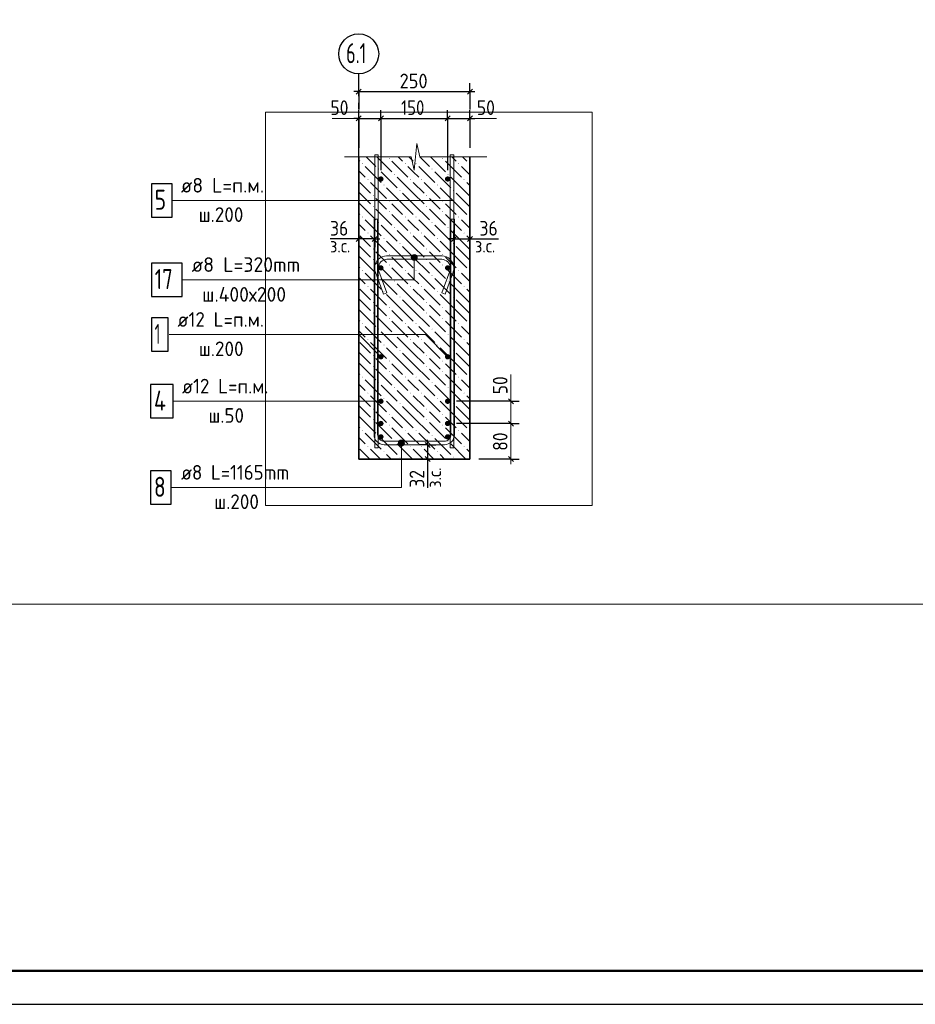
# Model space of a CAD drawing. Header units: millimetres. Extents: x 0 to 59400, y 0 to 42000.
# Tile 8 of 28: x 21737 to 35161, y 0 to 14765. Entities that reach past the tile are written whole.
import ezdxf

# ---------------------------------------------------------------- set-up
doc = ezdxf.new("R2010")
doc.units = ezdxf.units.MM
doc.linetypes.add('______5', pattern=[1100, 800, -100, 100, -100])
for name, color, linetype, lineweight in [('Standard', 7, 'Continuous', 25), ('ЖБ Стена верхний уровень', 7, 'Continuous', 35), ('Позиционная метка линия выноска', 7, 'Continuous', 13), ('Примечания', 7, 'Continuous', 13), ('Стена обрамление Г-обр.', 7, 'Continuous', 35), ('Стена обрамление П-обр.', 7, 'Continuous', 35), ('Стена фоновая арматура У1', 7, 'Continuous', 18), ('Стена фоновая арматура Х1', 7, 'Continuous', 35), ('Стена фоновая затяжка С-обр.', 52, 'Continuous', 25)]:
    doc.layers.add(name, color=color, linetype=linetype, lineweight=lineweight)
doc.layers.add('Оси', color=7, linetype='______5')
doc.layers.add('Размерная выноска', color=7, linetype='Continuous')
doc.styles.add('ISOCPEUR', font='txt')

msp = doc.modelspace()

# ---------------------------------------------------------------- hatches: boundary and pattern name
at = {"layer": 'ЖБ Стена верхний уровень', "linetype": 'Continuous', "lineweight": 18, "transparency": 33554687}
for points in [[(26871, 12606), (26877, 12612), (26884, 12606), (26877, 12599)], [(27271, 12686), (27277, 12692), (27284, 12686), (27277, 12679)], [(27511, 12606), (27517, 12612), (27524, 12606), (27517, 12599)], [(27671, 12606), (27677, 12612), (27684, 12606), (27677, 12599)], [(28071, 12686), (28077, 12692), (28084, 12686), (28077, 12679)], [(28311, 12606), (28317, 12612), (28324, 12606), (28317, 12599)], [(28471, 12606), (28477, 12612), (28484, 12606), (28477, 12599)], [(27111, 12526), (27117, 12532), (27124, 12526), (27117, 12519)], [(27351, 12446), (27357, 12452), (27364, 12446), (27357, 12439)], [(27911, 12526), (27917, 12532), (27924, 12526), (27917, 12519)], [(28151, 12446), (28157, 12452), (28164, 12446), (28157, 12439)], [(26951, 12366), (26957, 12372), (26964, 12366), (26957, 12359)], [(27191, 12286), (27197, 12292), (27204, 12286), (27197, 12279)], [(27591, 12366), (27597, 12372), (27604, 12366), (27597, 12359)], [(27751, 12366), (27757, 12372), (27764, 12366), (27757, 12359)], [(27991, 12286), (27997, 12292), (28004, 12286), (27997, 12279)], [(28391, 12366), (28397, 12372), (28404, 12366), (28397, 12359)], [(27031, 12126), (27037, 12132), (27044, 12126), (27037, 12119)], [(27431, 12206), (27437, 12212), (27444, 12206), (27437, 12199)], [(27831, 12126), (27837, 12132), (27844, 12126), (27837, 12119)], [(28231, 12206), (28237, 12212), (28244, 12206), (28237, 12199)], [(27031, 11966), (27037, 11972), (27044, 11966), (27037, 11959)], [(27271, 12046), (27277, 12052), (27284, 12046), (27277, 12039)], [(27831, 11966), (27837, 11972), (27844, 11966), (27837, 11959)], [(28071, 12046), (28077, 12052), (28084, 12046), (28077, 12039)], [(27271, 11886), (27277, 11892), (27284, 11886), (27277, 11879)], [(28071, 11886), (28077, 11892), (28084, 11886), (28077, 11879)], [(26871, 11806), (26877, 11812), (26884, 11806), (26877, 11799)], [(27111, 11726), (27117, 11732), (27124, 11726), (27117, 11719)], [(27511, 11806), (27517, 11812), (27524, 11806), (27517, 11799)], [(27671, 11806), (27677, 11812), (27684, 11806), (27677, 11799)], [(27911, 11726), (27917, 11732), (27924, 11726), (27917, 11719)], [(28311, 11806), (28317, 11812), (28324, 11806), (28317, 11799)], [(28471, 11806), (28477, 11812), (28484, 11806), (28477, 11799)], [(26951, 11566), (26957, 11572), (26964, 11566), (26957, 11559)], [(27351, 11646), (27357, 11652), (27364, 11646), (27357, 11639)], [(27591, 11566), (27597, 11572), (27604, 11566), (27597, 11559)], [(27751, 11566), (27757, 11572), (27764, 11566), (27757, 11559)], [(28151, 11646), (28157, 11652), (28164, 11646), (28157, 11639)], [(28391, 11566), (28397, 11572), (28404, 11566), (28397, 11559)], [(27191, 11486), (27197, 11492), (27204, 11486), (27197, 11479)], [(27431, 11406), (27437, 11412), (27444, 11406), (27437, 11399)], [(27991, 11486), (27997, 11492), (28004, 11486), (27997, 11479)], [(28231, 11406), (28237, 11412), (28244, 11406), (28237, 11399)], [(27031, 11326), (27037, 11332), (27044, 11326), (27037, 11319)], [(27271, 11246), (27277, 11252), (27284, 11246), (27277, 11239)], [(27831, 11326), (27837, 11332), (27844, 11326), (27837, 11319)], [(28071, 11246), (28077, 11252), (28084, 11246), (28077, 11239)], [(27031, 11166), (27037, 11172), (27044, 11166), (27037, 11159)], [(27271, 11086), (27277, 11092), (27284, 11086), (27277, 11079)], [(27831, 11166), (27837, 11172), (27844, 11166), (27837, 11159)], [(28071, 11086), (28077, 11092), (28084, 11086), (28077, 11079)], [(26871, 11006), (26877, 11012), (26884, 11006), (26877, 10999)], [(27111, 10926), (27117, 10932), (27124, 10926), (27117, 10919)], [(27511, 11006), (27517, 11012), (27524, 11006), (27517, 10999)], [(27671, 11006), (27677, 11012), (27684, 11006), (27677, 10999)], [(27911, 10926), (27917, 10932), (27924, 10926), (27917, 10919)], [(28311, 11006), (28317, 11012), (28324, 11006), (28317, 10999)], [(28471, 11006), (28477, 11012), (28484, 11006), (28477, 10999)], [(27351, 10846), (27357, 10852), (27364, 10846), (27357, 10839)], [(28151, 10846), (28157, 10852), (28164, 10846), (28157, 10839)], [(26951, 10766), (26957, 10772), (26964, 10766), (26957, 10759)], [(27191, 10686), (27197, 10692), (27204, 10686), (27197, 10679)], [(27591, 10766), (27597, 10772), (27604, 10766), (27597, 10759)], [(27751, 10766), (27757, 10772), (27764, 10766), (27757, 10759)], [(27991, 10686), (27997, 10692), (28004, 10686), (27997, 10679)], [(28391, 10766), (28397, 10772), (28404, 10766), (28397, 10759)], [(27031, 10526), (27037, 10532), (27044, 10526), (27037, 10519)], [(27431, 10606), (27437, 10612), (27444, 10606), (27437, 10599)], [(27831, 10526), (27837, 10532), (27844, 10526), (27837, 10519)], [(28231, 10606), (28237, 10612), (28244, 10606), (28237, 10599)], [(27031, 10366), (27037, 10372), (27044, 10366), (27037, 10359)], [(27271, 10446), (27277, 10452), (27284, 10446), (27277, 10439)], [(27831, 10366), (27837, 10372), (27844, 10366), (27837, 10359)], [(28071, 10446), (28077, 10452), (28084, 10446), (28077, 10439)], [(26871, 10206), (26877, 10212), (26884, 10206), (26877, 10199)], [(27271, 10286), (27277, 10292), (27284, 10286), (27277, 10279)], [(27511, 10206), (27517, 10212), (27524, 10206), (27517, 10199)], [(27671, 10206), (27677, 10212), (27684, 10206), (27677, 10199)], [(28071, 10286), (28077, 10292), (28084, 10286), (28077, 10279)], [(28311, 10206), (28317, 10212), (28324, 10206), (28317, 10199)], [(28471, 10206), (28477, 10212), (28484, 10206), (28477, 10199)], [(27111, 10126), (27117, 10132), (27124, 10126), (27117, 10119)], [(27351, 10046), (27357, 10052), (27364, 10046), (27357, 10039)], [(27911, 10126), (27917, 10132), (27924, 10126), (27917, 10119)], [(28151, 10046), (28157, 10052), (28164, 10046), (28157, 10039)], [(26951, 9966), (26957, 9972), (26964, 9966), (26957, 9959)], [(27591, 9966), (27597, 9972), (27604, 9966), (27597, 9959)], [(27751, 9966), (27757, 9972), (27764, 9966), (27757, 9959)], [(28391, 9966), (28397, 9972), (28404, 9966), (28397, 9959)], [(27191, 9886), (27197, 9892), (27204, 9886), (27197, 9879)], [(27431, 9806), (27437, 9812), (27444, 9806), (27437, 9799)], [(27991, 9886), (27997, 9892), (28004, 9886), (27997, 9879)], [(28231, 9806), (28237, 9812), (28244, 9806), (28237, 9799)], [(27031, 9726), (27037, 9732), (27044, 9726), (27037, 9719)], [(27271, 9646), (27277, 9652), (27284, 9646), (27277, 9639)], [(27831, 9726), (27837, 9732), (27844, 9726), (27837, 9719)], [(28071, 9646), (28077, 9652), (28084, 9646), (28077, 9639)], [(27031, 9566), (27037, 9572), (27044, 9566), (27037, 9559)], [(27271, 9486), (27277, 9492), (27284, 9486), (27277, 9479)], [(27831, 9566), (27837, 9572), (27844, 9566), (27837, 9559)], [(28071, 9486), (28077, 9492), (28084, 9486), (28077, 9479)], [(26871, 9406), (26877, 9412), (26884, 9406), (26877, 9399)], [(27111, 9326), (27117, 9332), (27124, 9326), (27117, 9319)], [(27511, 9406), (27517, 9412), (27524, 9406), (27517, 9399)], [(27671, 9406), (27677, 9412), (27684, 9406), (27677, 9399)], [(27911, 9326), (27917, 9332), (27924, 9326), (27917, 9319)], [(28311, 9406), (28317, 9412), (28324, 9406), (28317, 9399)], [(28471, 9406), (28477, 9412), (28484, 9406), (28477, 9399)], [(26951, 9166), (26957, 9172), (26964, 9166), (26957, 9159)], [(27351, 9246), (27357, 9252), (27364, 9246), (27357, 9239)], [(27591, 9166), (27597, 9172), (27604, 9166), (27597, 9159)], [(27751, 9166), (27757, 9172), (27764, 9166), (27757, 9159)], [(28151, 9246), (28157, 9252), (28164, 9246), (28157, 9239)], [(28391, 9166), (28397, 9172), (28404, 9166), (28397, 9159)], [(27191, 9086), (27197, 9092), (27204, 9086), (27197, 9079)], [(27431, 9006), (27437, 9012), (27444, 9006), (27437, 8999)], [(27991, 9086), (27997, 9092), (28004, 9086), (27997, 9079)], [(28231, 9006), (28237, 9012), (28244, 9006), (28237, 8999)], [(27031, 8926), (27037, 8932), (27044, 8926), (27037, 8919)], [(27831, 8926), (27837, 8932), (27844, 8926), (27837, 8919)], [(27031, 8766), (27037, 8772), (27044, 8766), (27037, 8759)], [(27271, 8846), (27277, 8852), (27284, 8846), (27277, 8839)], [(27831, 8766), (27837, 8772), (27844, 8766), (27837, 8759)], [(28071, 8846), (28077, 8852), (28084, 8846), (28077, 8839)], [(26871, 8606), (26877, 8612), (26884, 8606), (26877, 8599)], [(27271, 8686), (27277, 8692), (27284, 8686), (27277, 8679)], [(27511, 8606), (27517, 8612), (27524, 8606), (27517, 8599)], [(27671, 8606), (27677, 8612), (27684, 8606), (27677, 8599)], [(28071, 8686), (28077, 8692), (28084, 8686), (28077, 8679)], [(28311, 8606), (28317, 8612), (28324, 8606), (28317, 8599)], [(28471, 8606), (28477, 8612), (28484, 8606), (28477, 8599)], [(27111, 8526), (27117, 8532), (27124, 8526), (27117, 8519)], [(27351, 8446), (27357, 8452), (27364, 8446), (27357, 8439)], [(27911, 8526), (27917, 8532), (27924, 8526), (27917, 8519)], [(28151, 8446), (28157, 8452), (28164, 8446), (28157, 8439)], [(26951, 8366), (26957, 8372), (26964, 8366), (26957, 8359)], [(27191, 8286), (27197, 8292), (27204, 8286), (27197, 8279)], [(27591, 8366), (27597, 8372), (27604, 8366), (27597, 8359)], [(27751, 8366), (27757, 8372), (27764, 8366), (27757, 8359)], [(27991, 8286), (27997, 8292), (28004, 8286), (27997, 8279)], [(28391, 8366), (28397, 8372), (28404, 8366), (28397, 8359)], [(27431, 8206), (27437, 8212), (27444, 8206), (27437, 8199)], [(28231, 8206), (28237, 8212), (28244, 8206), (28237, 8199)]]:
    msp.add_hatch(color=7, dxfattribs=at).paths.add_polyline_path(points, flags=16)
at = {"layer": 'Позиционная метка линия выноска', "linetype": 'Continuous', "lineweight": 13, "transparency": 33554687}
for points in [[(27612, 11221), (27690, 11221), (27674, 11237)], [(27612, 11221), (27674, 11237), (27629, 11237)], [(27629, 11237), (27674, 11237), (27651, 11244)], [(27606, 11199), (27696, 11199), (27690, 11221)], [(27606, 11199), (27690, 11221), (27612, 11221)], [(27612, 11176), (27696, 11199), (27606, 11199)], [(27612, 11176), (27690, 11176), (27696, 11199)], [(27629, 11160), (27690, 11176), (27612, 11176)], [(27629, 11160), (27674, 11160), (27690, 11176)], [(27674, 11160), (27629, 11160), (27651, 11154)], [(27413, 8416), (27503, 8416), (27497, 8439)], [(27413, 8416), (27497, 8439), (27419, 8439)], [(27419, 8394), (27503, 8416), (27413, 8416)], [(27419, 8439), (27497, 8439), (27481, 8455)], [(27419, 8439), (27481, 8455), (27436, 8455)], [(27419, 8394), (27497, 8394), (27503, 8416)], [(27436, 8455), (27481, 8455), (27458, 8461)], [(27436, 8378), (27497, 8394), (27419, 8394)], [(27436, 8378), (27481, 8378), (27497, 8394)], [(27481, 8378), (27436, 8378), (27458, 8371)]]:
    msp.add_hatch(color=7, dxfattribs=at).paths.add_polyline_path(points)
at = {"layer": 'Стена обрамление Г-обр.', "linetype": 'Continuous', "lineweight": 13, "transparency": 33554687}
for points in [[(27191, 9043), (27188, 9058), (27179, 9071), (27166, 9080), (27151, 9083), (27136, 9080), (27123, 9071), (27114, 9058), (27111, 9043), (27114, 9028), (27123, 9015), (27136, 9006), (27151, 9003), (27166, 9006), (27179, 9015), (27188, 9028)], [(28191, 9043), (28188, 9058), (28179, 9071), (28166, 9080), (28151, 9083), (28136, 9080), (28123, 9071), (28114, 9058), (28111, 9043), (28114, 9028), (28123, 9015), (28136, 9006), (28151, 9003), (28166, 9006), (28179, 9015), (28188, 9028)], [(27191, 8710), (27188, 8725), (27179, 8738), (27166, 8747), (27151, 8750), (27136, 8747), (27123, 8738), (27114, 8725), (27111, 8710), (27114, 8695), (27123, 8682), (27136, 8673), (27151, 8670), (27166, 8673), (27179, 8682), (27188, 8695)], [(28191, 8710), (28188, 8725), (28179, 8738), (28166, 8747), (28151, 8750), (28136, 8747), (28123, 8738), (28114, 8725), (28111, 8710), (28114, 8695), (28123, 8682), (28136, 8673), (28151, 8670), (28166, 8673), (28179, 8682), (28188, 8695)]]:
    msp.add_hatch(color=7, dxfattribs=at).paths.add_polyline_path(points)
at = {"layer": 'Стена фоновая арматура Х1', "linetype": 'Continuous', "lineweight": 18, "transparency": 33554687}
for points in [[(27191, 12376), (27188, 12392), (27179, 12405), (27166, 12413), (27151, 12416), (27136, 12413), (27123, 12405), (27114, 12392), (27111, 12376), (27114, 12361), (27123, 12348), (27136, 12340), (27151, 12336), (27166, 12340), (27179, 12348), (27188, 12361)], [(28191, 12376), (28188, 12392), (28179, 12405), (28166, 12413), (28151, 12416), (28136, 12413), (28123, 12405), (28114, 12392), (28111, 12376), (28114, 12361), (28123, 12348), (28136, 12340), (28151, 12336), (28166, 12340), (28179, 12348), (28188, 12361)], [(27191, 11043), (27188, 11058), (27179, 11071), (27166, 11080), (27151, 11083), (27136, 11080), (27123, 11071), (27114, 11058), (27111, 11043), (27114, 11028), (27123, 11015), (27136, 11006), (27151, 11003), (27166, 11006), (27179, 11015), (27188, 11028)], [(28191, 11043), (28188, 11058), (28179, 11071), (28166, 11080), (28151, 11083), (28136, 11080), (28123, 11071), (28114, 11058), (28111, 11043), (28114, 11028), (28123, 11015), (28136, 11006), (28151, 11003), (28166, 11006), (28179, 11015), (28188, 11028)], [(27191, 9710), (27188, 9725), (27179, 9738), (27166, 9747), (27151, 9750), (27136, 9747), (27123, 9738), (27114, 9725), (27111, 9710), (27114, 9695), (27123, 9682), (27136, 9673), (27151, 9670), (27166, 9673), (27179, 9682), (27188, 9695)], [(28191, 9710), (28188, 9725), (28179, 9738), (28166, 9747), (28151, 9750), (28136, 9747), (28123, 9738), (28114, 9725), (28111, 9710), (28114, 9695), (28123, 9682), (28136, 9673), (28151, 9670), (28166, 9673), (28179, 9682), (28188, 9695)], [(27191, 8510), (27188, 8525), (27179, 8538), (27166, 8547), (27151, 8550), (27136, 8547), (27123, 8538), (27114, 8525), (27111, 8510), (27114, 8495), (27123, 8482), (27136, 8473), (27151, 8470), (27166, 8473), (27179, 8482), (27188, 8495)], [(28191, 8510), (28188, 8525), (28179, 8538), (28166, 8547), (28151, 8550), (28136, 8547), (28123, 8538), (28114, 8525), (28111, 8510), (28114, 8495), (28123, 8482), (28136, 8473), (28151, 8470), (28166, 8473), (28179, 8482), (28188, 8495)]]:
    msp.add_hatch(color=7, dxfattribs=at).paths.add_polyline_path(points)

# ---------------------------------------------------------------- linework, layer by layer
at = {"layer": 'Standard', "color": 7, "linetype": 'Continuous', "lineweight": -3, "transparency": 33554687}
for p, q in [((26818, 13686), (26818, 13811)), ((28485, 13686), (28485, 13811)), ((26818, 13686), (26743, 13686)), ((26818, 13686), (26818, 13561)), ((26818, 13686), (26818, 13419)), ((26818, 13686), (28485, 13686)), ((28485, 13686), (28485, 13561)), ((28485, 13686), (28485, 13419)), ((28485, 13686), (28560, 13686)), ((26818, 13286), (26818, 13411)), ((27151, 13286), (27151, 13411)), ((28151, 13286), (28151, 13411)), ((28485, 13286), (28485, 13411)), ((26818, 13286), (26743, 13286)), ((26818, 13286), (26818, 13161)), ((26818, 13286), (26818, 12844)), ((26818, 13286), (27151, 13286)), ((27151, 13286), (27151, 13161)), ((27151, 13286), (27151, 12510)), ((27151, 13286), (28151, 13286)), ((28151, 13286), (28151, 13161)), ((28151, 13286), (28151, 12510)), ((28151, 13286), (28485, 13286)), ((28485, 13286), (28485, 13161)), ((28485, 13286), (28485, 12844)), ((28485, 13286), (28560, 13286)), ((26818, 11477), (26818, 11602)), ((27058, 11477), (27058, 11602)), ((28245, 11477), (28245, 11602)), ((28485, 11477), (28485, 11602)), ((26818, 11477), (26743, 11477)), ((26818, 11477), (26818, 11352)), ((27058, 11477), (26818, 11477)), ((27058, 11477), (27058, 11352)), ((27058, 11477), (27133, 11477)), ((28245, 11477), (28170, 11477)), ((28245, 11477), (28245, 11352)), ((28245, 11477), (28485, 11477)), ((28485, 11477), (28485, 11352)), ((28485, 11477), (28560, 11477)), ((29099, 9043), (28974, 9043)), ((29099, 9043), (29224, 9043)), ((29099, 8710), (28974, 8710)), ((29099, 8710), (29224, 8710)), ((27851, 8390), (27851, 8465)), ((27851, 8390), (27726, 8390)), ((27851, 8390), (27976, 8390)), ((27851, 8390), (27851, 8176)), ((27851, 8176), (27726, 8176)), ((27851, 8176), (27976, 8176)), ((27851, 8176), (27851, 8101)), ((29099, 8176), (28618, 8176)), ((29099, 8176), (28974, 8176)), ((29099, 8176), (29224, 8176))]:
    msp.add_line(p, q, dxfattribs=at)
at = {"layer": 'Standard', "color": 7, "linetype": 'Continuous', "lineweight": 25, "transparency": 33554687}
for p, q in [((26780, 13649), (26855, 13724)), ((28447, 13649), (28522, 13724)), ((26780, 13249), (26855, 13324)), ((27114, 13249), (27189, 13324)), ((28114, 13249), (28189, 13324)), ((28447, 13249), (28522, 13324)), ((26855, 11515), (26780, 11440)), ((27095, 11515), (27020, 11440)), ((28207, 11440), (28282, 11515)), ((28447, 11440), (28522, 11515)), ((29062, 9081), (29137, 9006)), ((29062, 8747), (29137, 8672)), ((27814, 8427), (27889, 8352)), ((27814, 8214), (27889, 8139)), ((29062, 8214), (29137, 8139))]:
    msp.add_line(p, q, dxfattribs=at)
at = {"layer": 'Standard', "color": 7, "linetype": 'Continuous', "lineweight": 13, "transparency": 33554687}
for p, q in [((26418, 13286), (26818, 13286)), ((28485, 13286), (28885, 13286)), ((29099, 9043), (29099, 9118)), ((29099, 9043), (29099, 8710)), ((29099, 8710), (29099, 8176)), ((29099, 8176), (29099, 8101))]:
    msp.add_line(p, q, dxfattribs=at)
at = {"layer": 'Standard', "color": 7, "linetype": 'Continuous', "lineweight": 25, "transparency": 33554687}
msp.add_lwpolyline([(0, 0), (59400, 0), (59400, 42000), (0, 42000), (0, 0)], close=True, dxfattribs=at)
at = {"layer": 'Standard', "color": 7, "linetype": 'Continuous', "lineweight": 50, "transparency": 33554687}
msp.add_lwpolyline([(2000, 41500), (58900, 41500), (58900, 500), (2000, 500), (2000, 41500)], close=True, dxfattribs=at)
at = {"layer": 'Standard', "color": 7, "linetype": 'Continuous', "lineweight": 13, "transparency": 33554687}
for points in [[(58900, 41500), (2000, 41500), (2000, 500), (58900, 500), (58900, 41500)], [(40400, 28856), (2000, 28856), (2000, 500), (40400, 500), (40400, 28856)], [(11357, 6000), (58900, 6000), (58900, 28856), (11357, 28856), (11357, 6000)]]:
    msp.add_lwpolyline(points, dxfattribs=at)
at = {"layer": 'Standard', "color": 254, "linetype": 'Continuous', "lineweight": 13, "true_color": 0xc4c4ff, "transparency": 33554687}
msp.add_lwpolyline([(25419, 7478), (30319, 7478), (30319, 13378), (25419, 13378), (25419, 7478)], dxfattribs=at)
at = {"layer": 'Standard', "color": 7, "linetype": 'Continuous', "lineweight": -3, "transparency": 33554687}
for points in [[(29099, 9043), (29082, 9043), (29082, 9043), (28285, 9043)], [(29099, 8710), (29082, 8710), (29082, 8710), (28285, 8710)]]:
    msp.add_lwpolyline(points, dxfattribs=at)
at = {"layer": 'ЖБ Стена верхний уровень', "color": 7, "linetype": 'Continuous', "lineweight": 35, "transparency": 33554687}
for p, q in [((26818, 12711), (26818, 8176)), ((28485, 8176), (28485, 12711)), ((26818, 8176), (28485, 8176))]:
    msp.add_line(p, q, dxfattribs=at)
at = {"layer": 'ЖБ Стена верхний уровень', "color": 9, "linetype": 'Continuous', "lineweight": 18, "true_color": 0xc7c7c7, "transparency": 33554687}
for p, q in [((26932, 12711), (27077, 12566)), ((27092, 12711), (27317, 12486)), ((27412, 12711), (27477, 12646)), ((27572, 12711), (27637, 12646)), ((27732, 12711), (27877, 12566)), ((27892, 12711), (28117, 12486)), ((28212, 12711), (28277, 12646)), ((28372, 12711), (28437, 12646)), ((26818, 12665), (26837, 12646)), ((26917, 12566), (27157, 12326)), ((27317, 12646), (27557, 12406)), ((27637, 12486), (27557, 12566)), ((27717, 12566), (27957, 12326)), ((28117, 12646), (28357, 12406)), ((28437, 12486), (28357, 12566)), ((26837, 12486), (26818, 12505)), ((26917, 12406), (26837, 12486)), ((27157, 12486), (27397, 12246)), ((27637, 12166), (27397, 12406)), ((27717, 12406), (27637, 12486)), ((27957, 12486), (28197, 12246)), ((28437, 12166), (28197, 12406)), ((28485, 12438), (28437, 12486)), ((26837, 12326), (26997, 12166)), ((26997, 12326), (27237, 12086)), ((27637, 12326), (27797, 12166)), ((27797, 12326), (28037, 12086)), ((28437, 12326), (28485, 12278)), ((26837, 12166), (26818, 12185)), ((26837, 12166), (26997, 12006)), ((27477, 12006), (27237, 12246)), ((27477, 12166), (27637, 12006)), ((27637, 12166), (27797, 12006)), ((28277, 12006), (28037, 12246)), ((28277, 12166), (28437, 12006)), ((28437, 12166), (28485, 12118)), ((26818, 12025), (26837, 12006)), ((26837, 12006), (27077, 11766)), ((27157, 12006), (27077, 12086)), ((27237, 11926), (27157, 12006)), ((27317, 12006), (27477, 11846)), ((27477, 12006), (27637, 11846)), ((27637, 12006), (27877, 11766)), ((27957, 12006), (27877, 12086)), ((28037, 11926), (27957, 12006)), ((28117, 12006), (28277, 11846)), ((28277, 12006), (28437, 11846)), ((28437, 12006), (28485, 11958)), ((26818, 11865), (26837, 11846)), ((27077, 11926), (27317, 11686)), ((27317, 11846), (27557, 11606)), ((27877, 11926), (28117, 11686)), ((28117, 11846), (28357, 11606)), ((26837, 11686), (26818, 11705)), ((26917, 11606), (26837, 11686)), ((26917, 11766), (27157, 11526)), ((27157, 11686), (27397, 11446)), ((27637, 11686), (27557, 11766)), ((27717, 11606), (27637, 11686)), ((27717, 11766), (27957, 11526)), ((27957, 11686), (28197, 11446)), ((28437, 11686), (28357, 11766)), ((28485, 11638), (28437, 11686)), ((26837, 11526), (26997, 11366)), ((26997, 11526), (27237, 11286)), ((27637, 11366), (27397, 11606)), ((27637, 11526), (27797, 11366)), ((27797, 11526), (28037, 11286)), ((28437, 11366), (28197, 11606)), ((28437, 11526), (28485, 11478)), ((26837, 11366), (26818, 11385)), ((27477, 11206), (27237, 11446)), ((28277, 11206), (28037, 11446)), ((26818, 11225), (26837, 11206)), ((26837, 11366), (26997, 11206)), ((27157, 11206), (27077, 11286)), ((27477, 11366), (27637, 11206)), ((27637, 11366), (27797, 11206)), ((27957, 11206), (27877, 11286)), ((28277, 11366), (28437, 11206)), ((28437, 11366), (28485, 11318)), ((26837, 11206), (27077, 10966)), ((27077, 11126), (27317, 10886)), ((27237, 11126), (27157, 11206)), ((27317, 11206), (27477, 11046)), ((27477, 11206), (27637, 11046)), ((27637, 11206), (27877, 10966)), ((27877, 11126), (28117, 10886)), ((28037, 11126), (27957, 11206)), ((28117, 11206), (28277, 11046)), ((28277, 11206), (28437, 11046)), ((28437, 11206), (28485, 11158)), ((26818, 11065), (26837, 11046)), ((26917, 10966), (27157, 10726)), ((27317, 11046), (27557, 10806)), ((27637, 10886), (27557, 10966)), ((27717, 10966), (27957, 10726)), ((28117, 11046), (28357, 10806)), ((28437, 10886), (28357, 10966)), ((26837, 10886), (26818, 10905)), ((26917, 10806), (26837, 10886)), ((27157, 10886), (27397, 10646)), ((27637, 10566), (27397, 10806)), ((27717, 10806), (27637, 10886)), ((27957, 10886), (28197, 10646)), ((28437, 10566), (28197, 10806)), ((28485, 10838), (28437, 10886)), ((26837, 10726), (26997, 10566)), ((26997, 10726), (27237, 10486)), ((27477, 10406), (27237, 10646)), ((27637, 10726), (27797, 10566)), ((27797, 10726), (28037, 10486)), ((28277, 10406), (28037, 10646)), ((28437, 10726), (28485, 10678)), ((26837, 10566), (26818, 10585)), ((26837, 10566), (26997, 10406)), ((27157, 10406), (27077, 10486)), ((27477, 10566), (27637, 10406)), ((27637, 10566), (27797, 10406)), ((27957, 10406), (27877, 10486)), ((28277, 10566), (28437, 10406)), ((28437, 10566), (28485, 10518)), ((26818, 10425), (26837, 10406)), ((26837, 10406), (27077, 10166)), ((27237, 10326), (27157, 10406)), ((27317, 10406), (27477, 10246)), ((27477, 10406), (27637, 10246)), ((27637, 10406), (27877, 10166)), ((28037, 10326), (27957, 10406)), ((28117, 10406), (28277, 10246)), ((28277, 10406), (28437, 10246)), ((28437, 10406), (28485, 10358)), ((26818, 10265), (26837, 10246)), ((27077, 10326), (27317, 10086)), ((27317, 10246), (27557, 10006)), ((27877, 10326), (28117, 10086)), ((28117, 10246), (28357, 10006)), ((26837, 10086), (26818, 10105)), ((26917, 10006), (26837, 10086)), ((26917, 10166), (27157, 9926)), ((27157, 10086), (27397, 9846)), ((27637, 10086), (27557, 10166)), ((27717, 10006), (27637, 10086)), ((27717, 10166), (27957, 9926)), ((27957, 10086), (28197, 9846)), ((28437, 10086), (28357, 10166)), ((28485, 10038), (28437, 10086)), ((26837, 9926), (26997, 9766)), ((26997, 9926), (27237, 9686)), ((27637, 9766), (27397, 10006)), ((27637, 9926), (27797, 9766)), ((27797, 9926), (28037, 9686)), ((28437, 9766), (28197, 10006)), ((28437, 9926), (28485, 9878)), ((26837, 9766), (26818, 9785)), ((26837, 9766), (26997, 9606)), ((27477, 9606), (27237, 9846)), ((27477, 9766), (27637, 9606)), ((27637, 9766), (27797, 9606)), ((28277, 9606), (28037, 9846)), ((28277, 9766), (28437, 9606)), ((28437, 9766), (28485, 9718)), ((26818, 9625), (26837, 9606)), ((26837, 9606), (27077, 9366)), ((27157, 9606), (27077, 9686)), ((27237, 9526), (27157, 9606)), ((27317, 9606), (27477, 9446)), ((27477, 9606), (27637, 9446)), ((27637, 9606), (27877, 9366)), ((27957, 9606), (27877, 9686)), ((28037, 9526), (27957, 9606)), ((28117, 9606), (28277, 9446)), ((28277, 9606), (28437, 9446)), ((28437, 9606), (28485, 9558)), ((26818, 9465), (26837, 9446)), ((27077, 9526), (27317, 9286)), ((27877, 9526), (28117, 9286)), ((26837, 9286), (26818, 9305)), ((26917, 9366), (27157, 9126)), ((27317, 9446), (27557, 9206)), ((27637, 9286), (27557, 9366)), ((27717, 9366), (27957, 9126)), ((28117, 9446), (28357, 9206)), ((28437, 9286), (28357, 9366)), ((26917, 9206), (26837, 9286)), ((27157, 9286), (27397, 9046)), ((27637, 8966), (27397, 9206)), ((27717, 9206), (27637, 9286)), ((27957, 9286), (28197, 9046)), ((28437, 8966), (28197, 9206)), ((28485, 9238), (28437, 9286)), ((26837, 9126), (26997, 8966)), ((26997, 9126), (27237, 8886)), ((27477, 8806), (27237, 9046)), ((27637, 9126), (27797, 8966)), ((27797, 9126), (28037, 8886)), ((28277, 8806), (28037, 9046)), ((28437, 9126), (28485, 9078)), ((26837, 8966), (26818, 8985)), ((26837, 8966), (26997, 8806)), ((27157, 8806), (27077, 8886)), ((27477, 8966), (27637, 8806)), ((27637, 8966), (27797, 8806)), ((27957, 8806), (27877, 8886)), ((28277, 8966), (28437, 8806)), ((28437, 8966), (28485, 8918)), ((26818, 8825), (26837, 8806)), ((26837, 8806), (27077, 8566)), ((27077, 8726), (27317, 8486)), ((27237, 8726), (27157, 8806)), ((27317, 8806), (27477, 8646)), ((27477, 8806), (27637, 8646)), ((27637, 8806), (27877, 8566)), ((27877, 8726), (28117, 8486)), ((28037, 8726), (27957, 8806)), ((28117, 8806), (28277, 8646)), ((28277, 8806), (28437, 8646)), ((28437, 8806), (28485, 8758)), ((26818, 8665), (26837, 8646)), ((26917, 8566), (27157, 8326)), ((27317, 8646), (27557, 8406)), ((27637, 8486), (27557, 8566)), ((27717, 8566), (27957, 8326)), ((28117, 8646), (28357, 8406)), ((28437, 8486), (28357, 8566)), ((26837, 8486), (26818, 8505)), ((26917, 8406), (26837, 8486)), ((27157, 8486), (27397, 8246)), ((27717, 8406), (27637, 8486)), ((27957, 8486), (28197, 8246)), ((28485, 8438), (28437, 8486)), ((26837, 8326), (26986, 8176)), ((26997, 8326), (27146, 8176)), ((27626, 8176), (27397, 8406)), ((27637, 8326), (27786, 8176)), ((27797, 8326), (27946, 8176)), ((28426, 8176), (28197, 8406)), ((28437, 8326), (28485, 8278)), ((26826, 8176), (26818, 8185)), ((27306, 8176), (27237, 8246)), ((28106, 8176), (28037, 8246))]:
    msp.add_line(p, q, dxfattribs=at)
at = {"layer": 'Оси', "color": 8, "linetype": '______5', "lineweight": -3, "transparency": 33554687}
msp.add_line((26818, 11418), (26818, 13953), dxfattribs=at)
at = {"layer": 'Оси', "color": 7, "linetype": 'Continuous', "lineweight": -3, "transparency": 33554687}
msp.add_circle((26818, 14253), 300, dxfattribs=at)
at = {"layer": 'Позиционная метка линия выноска', "color": 7, "linetype": 'Continuous', "lineweight": 13, "transparency": 33554687}
for p, q in [((28218, 12055), (24020, 12055)), ((27651, 11244), (27651, 11244)), ((27606, 11199), (27606, 11199)), ((27651, 11154), (27651, 11154)), ((27696, 11199), (27696, 11199)), ((27151, 9043), (24039, 9043)), ((27413, 8416), (27413, 8416)), ((27458, 8461), (27458, 8461)), ((27503, 8416), (27503, 8416)), ((27458, 8371), (27458, 8371))]:
    msp.add_line(p, q, dxfattribs=at)
for points in [[(24170, 10865), (27651, 10865), (27651, 11199)], [(23976, 10043), (26818, 10043), (27151, 9710)], [(25065, 10043), (27818, 10043), (28151, 9710)], [(24009, 7750), (27458, 7750), (27458, 8416)]]:
    msp.add_lwpolyline(points, dxfattribs=at)
for centre in [(27651, 11199), (27458, 8416)]:
    msp.add_circle(centre, 45, dxfattribs=at)
at = {"layer": 'Примечания', "color": 7, "linetype": 'Continuous', "lineweight": 13, "transparency": 33554687}
for p, q in [((27649, 12511), (27691, 12911)), ((27691, 12911), (27734, 12711)), ((26603, 12711), (27606, 12711)), ((27606, 12711), (27649, 12511)), ((27734, 12711), (28737, 12711)), ((28737, 12711), (28737, 12711))]:
    msp.add_line(p, q, dxfattribs=at)
at = {"layer": 'Размерная выноска', "color": 7, "linetype": 'Continuous', "lineweight": -3, "transparency": 33554687}
for p, q in [((26818, 11477), (26388, 11477)), ((28485, 11477), (28915, 11477)), ((27851, 8176), (27851, 7746))]:
    msp.add_line(p, q, dxfattribs=at)
at = {"layer": 'Размерная выноска', "color": 7, "linetype": 'Continuous', "lineweight": 13, "transparency": 33554687}
msp.add_line((29099, 9043), (29099, 9443), dxfattribs=at)
at = {"layer": 'Стена обрамление Г-обр.', "color": 7, "linetype": 'Continuous', "lineweight": 25, "transparency": 33554687}
msp.add_lwpolyline([(23699, 8793), (24039, 8793), (24039, 9293), (23699, 9293), (23699, 8793)], dxfattribs=at)
at = {"layer": 'Стена обрамление П-обр.', "color": 38, "linetype": 'Continuous', "lineweight": 13, "true_color": 0x5f1e0f, "transparency": 33554687}
msp.add_lwpolyline([(27101, 11776), (27101, 8543), (27104, 8524), (27110, 8505), (27120, 8488), (27132, 8474), (27146, 8462), (27163, 8452), (27182, 8446), (27201, 8443), (28101, 8443), (28120, 8446), (28139, 8452), (28156, 8462), (28171, 8474), (28182, 8488), (28192, 8505), (28199, 8524), (28201, 8543), (28201, 11776), (28255, 11776), (28255, 8540), (28251, 8512), (28241, 8484), (28227, 8457), (28209, 8436), (28187, 8418), (28161, 8403), (28132, 8394), (28105, 8390), (27198, 8390), (27170, 8394), (27142, 8403), (27116, 8418), (27094, 8436), (27076, 8457), (27061, 8484), (27052, 8512), (27048, 8540), (27048, 11776), (27101, 11776)], dxfattribs=at)
msp.add_lwpolyline([(27101, 11776), (27101, 8543), (27104, 8524), (27110, 8505), (27120, 8488), (27132, 8474), (27146, 8462), (27163, 8452), (27182, 8446), (27201, 8443), (28101, 8443), (28120, 8446), (28139, 8452), (28156, 8462), (28171, 8474), (28182, 8488), (28192, 8505), (28199, 8524), (28201, 8543), (28201, 11776), (28255, 11776), (28255, 8540), (28251, 8512), (28241, 8484), (28227, 8457), (28209, 8436), (28187, 8418), (28161, 8403), (28132, 8394), (28105, 8390), (27198, 8390), (27170, 8394), (27142, 8403), (27116, 8418), (27094, 8436), (27076, 8457), (27061, 8484), (27052, 8512), (27048, 8540), (27048, 11776), (27101, 11776)], dxfattribs=at)
at = {"layer": 'Стена обрамление П-обр.', "color": 7, "linetype": 'Continuous', "lineweight": 25, "transparency": 33554687}
msp.add_lwpolyline([(23699, 7500), (24009, 7500), (24009, 8000), (23699, 8000), (23699, 7500)], dxfattribs=at)
at = {"layer": 'Стена фоновая арматура У1', "color": 7, "linetype": 'Continuous', "lineweight": 13, "transparency": 33554687}
for points in [[(27111, 12738), (27111, 8343), (27058, 8343), (27058, 12738), (27111, 12738)], [(28245, 12738), (28245, 8343), (28191, 8343), (28191, 12738), (28245, 12738)]]:
    msp.add_lwpolyline(points, dxfattribs=at)
at = {"layer": 'Стена фоновая арматура У1', "color": 7, "linetype": 'Continuous', "lineweight": 25, "transparency": 33554687}
msp.add_lwpolyline([(23710, 11805), (24020, 11805), (24020, 12305), (23710, 12305), (23710, 11805)], dxfattribs=at)
at = {"layer": 'Стена фоновая арматура Х1', "color": 7, "linetype": 'Continuous', "lineweight": 25, "transparency": 33554687}
msp.add_lwpolyline([(23710, 9793), (23960, 9793), (23960, 10293), (23710, 10293), (23710, 9793)], dxfattribs=at)
at = {"layer": 'Стена фоновая затяжка С-обр.', "color": 98, "linetype": 'Continuous', "lineweight": 13, "true_color": 0x005000, "transparency": 33554687}
msp.add_lwpolyline([(28065, 10667), (28184, 10994), (28185, 11000), (28187, 11005), (28188, 11010), (28189, 11016), (28190, 11021), (28191, 11027), (28191, 11032), (28191, 11038), (28191, 11044), (28188, 11068), (28180, 11092), (28167, 11115), (28152, 11133), (28134, 11148), (28111, 11161), (28087, 11169), (28063, 11172), (27239, 11172), (27215, 11169), (27191, 11161), (27169, 11148), (27150, 11133), (27135, 11115), (27123, 11092), (27115, 11068), (27111, 11044), (27111, 11038), (27111, 11032), (27112, 11027), (27112, 11021), (27113, 11016), (27114, 11010), (27116, 11005), (27117, 11000), (27119, 10994), (27238, 10667), (27188, 10649), (27068, 10977), (27066, 10984), (27064, 10991), (27062, 10999), (27061, 11006), (27060, 11014), (27059, 11022), (27058, 11029), (27058, 11037), (27058, 11048), (27062, 11080), (27074, 11114), (27091, 11145), (27112, 11171), (27138, 11192), (27169, 11210), (27203, 11221), (27236, 11225), (28067, 11225), (28099, 11221), (28133, 11210), (28164, 11192), (28190, 11171), (28211, 11145), (28229, 11114), (28240, 11080), (28245, 11048), (28245, 11037), (28244, 11029), (28244, 11022), (28243, 11014), (28242, 11006), (28240, 10999), (28238, 10991), (28236, 10984), (28234, 10977), (28115, 10649), (28065, 10667)], dxfattribs=at)
at = {"layer": 'Стена фоновая затяжка С-обр.', "color": 7, "linetype": 'Continuous', "lineweight": 25, "transparency": 33554687}
msp.add_lwpolyline([(23710, 10615), (24170, 10615), (24170, 11115), (23710, 11115), (23710, 10615)], dxfattribs=at)

# ---------------------------------------------------------------- texts
at = {"layer": 'Standard', "color": 7, "linetype": 'Continuous', "lineweight": 25, "transparency": 33554687, "char_height": 220, "attachment_point": 7, "style": 'ISOCPEUR'}
for s, insert, width in [('\\W0.91;250', (27431, 13736), 561.98), ('\\W0.87;50', (26394, 13336), 403.92), ('\\W0.83;150', (27453, 13336), 508.57), ('\\W0.87;50', (28589, 13336), 403.93), ('\\W0.87;36', (26389, 11527), 403.92), ('\\W0.87;36', (28628, 11527), 403.92), ('\\W0.97;ш.400х200', (24472, 10536), 1469.55)]:
    msp.add_mtext(s, dxfattribs=dict(at, insert=insert, width=width))
at = {"layer": 'Standard', "color": 7, "linetype": 'Continuous', "lineweight": 18, "transparency": 33554687, "char_height": 200, "attachment_point": 7, "style": 'ISOCPEUR'}
for insert, width in [((26390, 11274), 459.96), ((28563, 11274), 459.94)]:
    msp.add_mtext('\\W0.90;з.с.', dxfattribs=dict(at, insert=insert, width=width))
at = {"layer": 'Standard', "color": 7, "linetype": 'Continuous', "lineweight": 25, "transparency": 33554687, "char_height": 220, "attachment_point": 7, "rotation": 90, "style": 'ISOCPEUR'}
for s, insert, width in [('\\W0.87;50', (29049, 9147), 403.92), ('\\W0.87;80', (29049, 8300), 403.92), ('\\W0.87;32', (27801, 7747), 403.93)]:
    msp.add_mtext(s, dxfattribs=dict(at, insert=insert, width=width))
at = {"layer": 'Standard', "color": 7, "linetype": 'Continuous', "lineweight": 18, "transparency": 33554687, "insert": (28054, 7748), "char_height": 200, "width": 459.94, "attachment_point": 7, "rotation": 90, "style": 'ISOCPEUR'}
msp.add_mtext('\\W0.90;з.с.', dxfattribs=at)
at = {"layer": 'Оси', "color": 7, "linetype": 'Continuous', "lineweight": 25, "transparency": 33554687, "insert": (26630, 14113), "char_height": 300, "width": 473.39, "attachment_point": 7, "style": 'ISOCPEUR'}
msp.add_mtext('\\W0.66;6.1', dxfattribs=at)
at = {"layer": 'Стена обрамление Г-обр.', "color": 7, "linetype": 'Continuous', "lineweight": 13, "transparency": 33554687, "attachment_point": 7, "style": 'ISOCPEUR'}
for s, insert, char_height, width in [('\\W0.94;ø12 L=п.м. ', (24170, 9160), 220, 1599.15), ('\\W0.80;4', (23749, 8903), 300, 359.83), ('\\W0.94;ш.50 ', (24566, 8720), 220, 807.15)]:
    msp.add_mtext(s, dxfattribs=dict(at, insert=insert, char_height=char_height, width=width))
at = {"layer": 'Стена обрамление П-обр.', "color": 7, "linetype": 'Continuous', "lineweight": 13, "transparency": 33554687, "attachment_point": 7, "style": 'ISOCPEUR'}
for s, insert, char_height, width in [('\\W0.93;ø8 L=1165mm ', (24156, 7867), 220, 1949.98), ('\\W0.78;8', (23749, 7610), 300, 326.41), ('\\W0.95;ш.200 ', (24651, 7427), 220, 962.12)]:
    msp.add_mtext(s, dxfattribs=dict(at, insert=insert, char_height=char_height, width=width))
at = {"layer": 'Стена фоновая арматура У1', "color": 7, "linetype": 'Continuous', "lineweight": 13, "transparency": 33554687, "attachment_point": 7, "style": 'ISOCPEUR'}
for s, insert, char_height, width in [('\\W0.97;ø8 L=п.м. ', (24154, 12172), 220, 1491.87), ('\\W0.78;5', (23760, 11915), 300, 326.41), ('\\W0.95;ш.200 ', (24418, 11732), 220, 962.14)]:
    msp.add_mtext(s, dxfattribs=dict(at, insert=insert, char_height=char_height, width=width))
at = {"layer": 'Стена фоновая арматура Х1', "color": 7, "linetype": 'Continuous', "lineweight": 13, "transparency": 33554687, "attachment_point": 7, "style": 'ISOCPEUR'}
for s, insert, char_height, width in [('\\W0.94;ø12 L=п.м. ', (24102, 10160), 220, 1599.15), ('\\W0.56;1', (23760, 9903), 300, 233.34), ('\\W0.95;ш.200 ', (24421, 9720), 220, 962.14)]:
    msp.add_mtext(s, dxfattribs=dict(at, insert=insert, char_height=char_height, width=width))
at = {"layer": 'Стена фоновая затяжка С-обр.', "color": 7, "linetype": 'Continuous', "lineweight": 13, "transparency": 33554687, "attachment_point": 7, "style": 'ISOCPEUR'}
for s, insert, char_height, width in [('\\W0.98;ø8 L=320mm ', (24315, 10983), 220, 1888.53), ('\\W0.75;17', (23760, 10725), 300, 472.28)]:
    msp.add_mtext(s, dxfattribs=dict(at, insert=insert, char_height=char_height, width=width))

doc.saveas('drawing.dxf')
